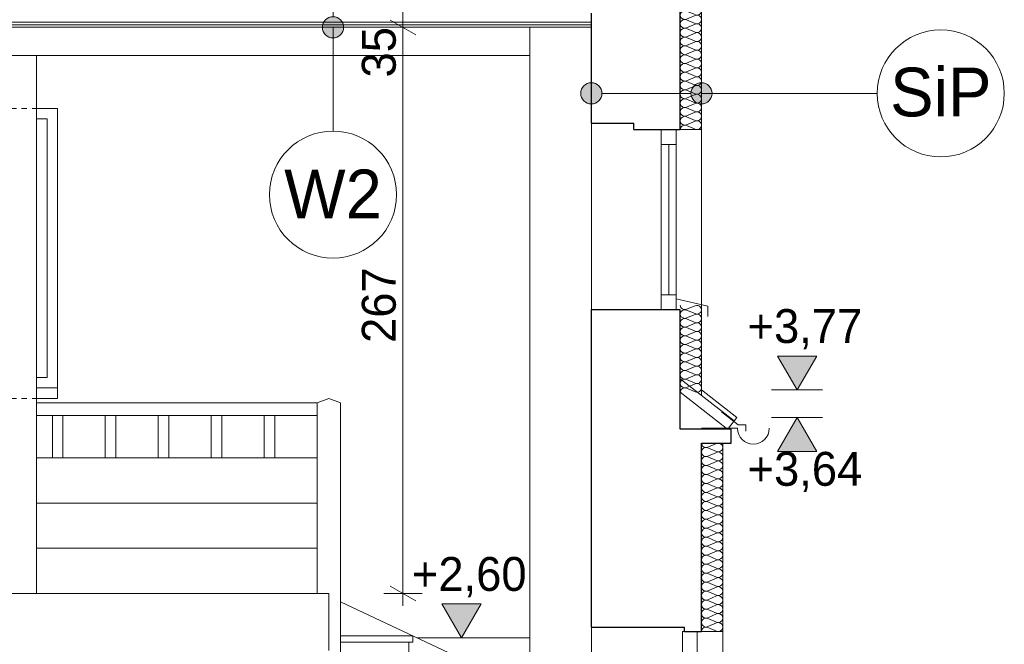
# Model space of a CAD drawing. Extents: x -723047 to -356759, y -30024 to 53940.
# Tile 11 of 121: x -707878 to -703229, y -9760 to -6811. Entities that reach past the tile are written whole.
import ezdxf

# ---------------------------------------------------------------- set-up
doc = ezdxf.new("R2010")
doc.units = 0
doc.header["$MEASUREMENT"] = 0
doc.linetypes.add('Hidden Line', pattern=[50, 25, -25])
for name, color, linetype, lineweight in [('0_Nr_Pióra__21', 7, 'Continuous', 9), ('0_Nr_Pióra__5', 7, 'Continuous', 13), ('Arch opisy_Nr_Pióra__1', 7, 'Continuous', 25), ('Arch opisy_Nr_Pióra__21', 7, 'Continuous', 9), ('INWENT BALUSTRADY_Nr_Pióra__21', 7, 'Continuous', 9), ('INWENT DACH_Nr_Pióra__21', 7, 'Continuous', 9), ('INWENT KONST. DREWNIANA_Nr_Pióra__21', 7, 'Continuous', 9), ('INWENT RURY SPUSTOWE_Nr_Pióra__21', 7, 'Continuous', 9), ('INWENT WYMIARY_Nr_Pióra__21', 7, 'Continuous', 9), ('INWENT. OKNA_Nr_Pióra__10', 134, 'Continuous', 18), ('INWENT. OKNA_Nr_Pióra__21', 7, 'Continuous', 9), ('INWENT. OKNA_Nr_Pióra__5', 7, 'Continuous', 13), ('INWENT.ŚCIANY_Nr_Pióra__1', 7, 'Continuous', 25), ('INWENT.ŚCIANY_Nr_Pióra__21', 7, 'Continuous', 9)]:
    doc.layers.add(name, color=color, linetype=linetype, lineweight=lineweight)
for name, color, linetype in [('Arch opisy', 7, 'Continuous'), ('Inwent Izolacje', 7, 'Continuous'), ('INWENT WYMIARY', 7, 'Continuous')]:
    doc.layers.add(name, color=color, linetype=linetype)
for name, color, linetype, lineweight, true_color in [('Arch stropy_Nr_Pióra__29', 7, 'Continuous', 9, 0x3dad99), ('Inwent Izolacje_Nr_Pióra__2', 7, 'Continuous', 13, 0x7f7f7f), ('INWENT.ŚCIANY_Nr_Pióra__3', 7, 'Continuous', 13, 0xff6600), ('Istniejące schody_Nr_Pióra__102', 7, 'Continuous', 9, 0xb4b4b4)]:
    doc.layers.add(name, color=color, linetype=linetype, lineweight=lineweight, true_color=true_color)
doc.styles.add('GENERATED_STYLE_2', font='txt')
doc.styles.add('GENERATED_STYLE_4', font='txt')
doc.dimstyles.new('GENERATED_STYLE__2', dxfattribs={"dimtxt": 160.000002, "dimasz": 91.2, "dimexe": 0.18, "dimexo": 0, "dimgap": 0.09, "dimtad": 1, "dimdec": 0, "dimlfac": 0.1, "dimzin": 0, "dimdsep": 46, "dimtxsty": 'GENERATED_STYLE_2', "dimblk": 'ARROWHEAD_2', "dimblk1": 'ARROWHEAD_2', "dimblk2": 'ARROWHEAD_2', "dimcen": 0.09, "dimclrd": 7, "dimclre": 7, "dimclrt": 7, "dimazin": 0, "dimtfac": 1, "dimtdec": 4, "dimtmove": 0, "dimatfit": 3, "dimfxl": 0, "dimtolj": 1, "dimtzin": 0, "dimarcsym": 0})
doc.dimstyles.new('GENERATED_STYLE__3', dxfattribs={"dimtxt": 160.000002, "dimasz": 91.2, "dimexe": 0.18, "dimexo": 0, "dimgap": 0.09, "dimtad": 1, "dimdec": 0, "dimlfac": 0.1, "dimzin": 0, "dimdsep": 46, "dimtxsty": 'GENERATED_STYLE_2', "dimblk": 'ARROWHEAD_2', "dimblk1": 'ARROWHEAD_2', "dimblk2": 'ARROWHEAD_2', "dimcen": 0.09, "dimclrd": 7, "dimclre": 7, "dimclrt": 7, "dimazin": 0, "dimtfac": 1, "dimtdec": 4, "dimtmove": 2, "dimatfit": 3, "dimfxl": 0, "dimtolj": 1, "dimtzin": 0, "dimarcsym": 0})
doc.dimstyles.new('GENERATED_STYLE__7', dxfattribs={"dimtxt": 160.000002, "dimasz": 110.144928, "dimexe": 0.18, "dimexo": 40, "dimgap": 0.09, "dimtad": 1, "dimtih": 1, "dimtoh": 1, "dimdec": 0, "dimzin": 0, "dimdsep": 46, "dimtxsty": 'GENERATED_STYLE_2', "dimblk": 'ARROWHEAD_5', "dimblk1": 'ARROWHEAD_5', "dimblk2": 'ARROWHEAD_5', "dimcen": 0.09, "dimclrd": 7, "dimclre": 7, "dimclrt": 7, "dimazin": 0, "dimtfac": 1, "dimtdec": 4, "dimtmove": 2, "dimatfit": 3, "dimfxl": 0, "dimtolj": 1, "dimtzin": 0, "dimarcsym": 0})

# ---------------------------------------------------------------- blocks, each defined once
blk = doc.blocks.new('Izolacja cieplna 14_247', base_point=(-704659, -8809.6))
at = {"layer": 'Inwent Izolacje_Nr_Pióra__2', "linetype": 'Continuous'}
for p, q in [((-704588.8, -8811.4), (-704629.2, -8829)), ((-704629.2, -8832.6), (-704588.8, -8850.2)), ((-704588.8, -8853.8), (-704629.2, -8871.4)), ((-704629.2, -8875), (-704588.8, -8892.6)), ((-704588.8, -8896.2), (-704629.2, -8913.8)), ((-704629.2, -8917.3), (-704588.8, -8935)), ((-704588.8, -8938.5), (-704629.2, -8956.2)), ((-704629.2, -8959.7), (-704588.8, -8977.4)), ((-704588.8, -8980.9), (-704629.2, -8998.5)), ((-704629.2, -9002.1), (-704588.8, -9019.7)), ((-704588.8, -9023.3), (-704629.2, -9040.9)), ((-704629.2, -9044.5), (-704588.8, -9062.1)), ((-704588.8, -9065.7), (-704629.2, -9083.3)), ((-704629.2, -9086.9), (-704588.8, -9104.5)), ((-704588.8, -9108.1), (-704629.2, -9125.7)), ((-704629.2, -9129.3), (-704588.8, -9146.9)), ((-704588.8, -9150.4), (-704629.2, -9168.1)), ((-704629.2, -9171.6), (-704588.8, -9189.3)), ((-704588.8, -9192.8), (-704629.2, -9210.5)), ((-704629.2, -9214), (-704588.8, -9231.6)), ((-704588.8, -9235.2), (-704629.2, -9252.8)), ((-704629.2, -9256.4), (-704588.8, -9274)), ((-704588.8, -9277.6), (-704629.2, -9295.2)), ((-704629.2, -9298.8), (-704588.8, -9316.4)), ((-704588.8, -9320), (-704629.2, -9337.6)), ((-704629.2, -9341.2), (-704588.8, -9358.8)), ((-704588.8, -9362.3), (-704629.2, -9380)), ((-704629.2, -9383.5), (-704588.8, -9401.2)), ((-704588.8, -9404.7), (-704629.2, -9422.4)), ((-704629.2, -9425.9), (-704588.8, -9443.5)), ((-704588.8, -9447.1), (-704629.2, -9464.7)), ((-704629.2, -9468.3), (-704588.8, -9485.9)), ((-704588.8, -9489.5), (-704629.2, -9507.1)), ((-704629.2, -9510.7), (-704588.8, -9528.3)), ((-704588.8, -9531.9), (-704629.2, -9549.5)), ((-704629.2, -9553.1), (-704588.8, -9570.7)), ((-704588.8, -9574.3), (-704629.2, -9591.9)), ((-704629.2, -9595.4), (-704588.8, -9613.1)), ((-704588.8, -9616.6), (-704629.2, -9634.3)), ((-704629.2, -9637.8), (-704588.8, -9655.5)), ((-704588.8, -9659), (-704629.2, -9676.6)), ((-704629.2, -9680.2), (-704588.8, -9697.8))]:
    blk.add_line(p, q, dxfattribs=at)
for centre, start_param, end_param in [((-704637.8, -8852), 1.158004, 5.125183), ((-704637.8, -8809.6), 3.141593, 5.125182), ((-704580.3, -8830.8), 4.299595, 8.266775), ((-704637.8, -8894.4), 1.158004, 5.125183), ((-704580.3, -8873.2), 4.299595, 8.266775), ((-704637.8, -8936.8), 1.158004, 5.125183), ((-704580.3, -8915.6), 4.299595, 8.266775), ((-704637.8, -8979.1), 1.158004, 5.125183), ((-704580.3, -8957.9), 4.299595, 8.266775), ((-704637.8, -9021.5), 1.158004, 5.125183), ((-704580.3, -9000.3), 4.299595, 8.266775), ((-704637.8, -9063.9), 1.158004, 5.125183), ((-704580.3, -9042.7), 4.299595, 8.266775), ((-704580.3, -9085.1), 4.299595, 8.266775), ((-704637.8, -9106.3), 1.158004, 5.125183), ((-704580.3, -9127.5), 4.299595, 8.266775), ((-704637.8, -9148.7), 1.158004, 5.125183), ((-704580.3, -9169.9), 4.299595, 8.266775), ((-704637.8, -9191), 1.158004, 5.125183), ((-704580.3, -9212.2), 4.299595, 8.266775), ((-704637.8, -9233.4), 1.158004, 5.125183), ((-704580.3, -9254.6), 4.299595, 8.266775), ((-704637.8, -9275.8), 1.158004, 5.125183), ((-704637.8, -9318.2), 1.158004, 5.125183), ((-704580.3, -9297), 4.299595, 8.266775), ((-704637.8, -9360.6), 1.158004, 5.125183), ((-704580.3, -9339.4), 4.299595, 8.266775), ((-704637.8, -9402.9), 1.158004, 5.125183), ((-704580.3, -9381.8), 4.299595, 8.266775), ((-704637.8, -9445.3), 1.158004, 5.125183), ((-704580.3, -9424.1), 4.299595, 8.266775), ((-704637.8, -9487.7), 1.158004, 5.125183), ((-704580.3, -9466.5), 4.299595, 8.266775), ((-704637.8, -9530.1), 1.158004, 5.125183), ((-704580.3, -9508.9), 4.299595, 8.266775), ((-704580.3, -9551.3), 4.299595, 8.266775), ((-704637.8, -9572.5), 1.158004, 5.125183), ((-704580.3, -9593.7), 4.299595, 8.266775), ((-704637.8, -9614.9), 1.158004, 5.125183), ((-704580.3, -9636), 4.299595, 8.266775), ((-704637.8, -9657.2), 1.158004, 5.125183), ((-704580.3, -9678.4), 4.299595, 8.266775), ((-704637.8, -9699.6), 1.158004, 3.141593)]:
    blk.add_ellipse(centre, major_axis=(21.3, 0), ratio=0.996364, start_param=start_param, end_param=end_param, dxfattribs=at)
blk = doc.blocks.new('Izolacja cieplna 14_248', base_point=(-704759, -8159.6))
at = {"layer": 'Inwent Izolacje_Nr_Pióra__2', "linetype": 'Continuous'}
for p, q in [((-704688.8, -8161.3), (-704729.2, -8178.4)), ((-704729.2, -8181.8), (-704688.8, -8198.9)), ((-704688.8, -8202.3), (-704729.2, -8219.4)), ((-704729.2, -8222.8), (-704688.8, -8239.9)), ((-704688.8, -8243.3), (-704729.2, -8260.4)), ((-704729.2, -8263.8), (-704688.8, -8280.9)), ((-704688.8, -8284.3), (-704729.2, -8301.4)), ((-704729.2, -8304.8), (-704688.8, -8321.9)), ((-704688.8, -8325.3), (-704729.2, -8342.4)), ((-704729.2, -8345.8), (-704688.8, -8362.9)), ((-704688.8, -8366.3), (-704729.2, -8383.4)), ((-704729.2, -8386.8), (-704688.8, -8403.9)), ((-704688.8, -8407.3), (-704729.2, -8424.4)), ((-704729.2, -8427.8), (-704688.8, -8444.9)), ((-704688.8, -8448.3), (-704729.2, -8465.4)), ((-704729.2, -8468.8), (-704688.8, -8485.9)), ((-704688.8, -8489.3), (-704729.2, -8506.4)), ((-704729.2, -8509.8), (-704688.8, -8526.9)), ((-704688.8, -8530.3), (-704729.2, -8547.4)), ((-704729.2, -8550.8), (-704688.8, -8567.9))]:
    blk.add_line(p, q, dxfattribs=at)
for centre, start_param, end_param in [((-704737.8, -8200.6), 1.158004, 5.125183), ((-704737.8, -8159.6), 3.141593, 5.125182), ((-704680.3, -8180.1), 4.299595, 8.266775), ((-704737.8, -8241.6), 1.158004, 5.125183), ((-704680.3, -8221.1), 4.299595, 8.266775), ((-704737.8, -8282.6), 1.158004, 5.125183), ((-704680.3, -8262.1), 4.299595, 8.266775), ((-704737.8, -8323.6), 1.158004, 5.125183), ((-704680.3, -8303.1), 4.299595, 8.266775), ((-704680.3, -8344.1), 4.299595, 8.266775), ((-704737.8, -8364.6), 1.158004, 5.125183), ((-704680.3, -8385.1), 4.299595, 8.266775), ((-704737.8, -8405.6), 1.158004, 5.125183), ((-704680.3, -8426.1), 4.299595, 8.266775), ((-704737.8, -8446.6), 1.158004, 5.125183), ((-704680.3, -8467.1), 4.299595, 8.266775), ((-704737.8, -8487.6), 1.158004, 5.125183), ((-704737.8, -8528.6), 1.158004, 5.125183), ((-704680.3, -8508.1), 4.299595, 8.266775), ((-704737.8, -8569.6), 1.158004, 3.141593), ((-704680.3, -8549.1), 4.299595, 8.266775)]:
    blk.add_ellipse(centre, major_axis=(21.3, 0), ratio=0.963898, start_param=start_param, end_param=end_param, dxfattribs=at)
blk = doc.blocks.new('Izolacja cieplna 14_249', base_point=(-704759, -6539.6))
at = {"layer": 'Inwent Izolacje_Nr_Pióra__2', "linetype": 'Continuous'}
for p, q in [((-704688.8, -6541.4), (-704729.2, -6558.7)), ((-704729.2, -6562.2), (-704688.8, -6579.4)), ((-704688.8, -6582.9), (-704729.2, -6600.2)), ((-704729.2, -6603.7), (-704688.8, -6621)), ((-704688.8, -6624.5), (-704729.2, -6641.8)), ((-704729.2, -6645.3), (-704688.8, -6662.6)), ((-704688.8, -6666.1), (-704729.2, -6683.4)), ((-704729.2, -6686.9), (-704688.8, -6704.2)), ((-704688.8, -6707.7), (-704729.2, -6725)), ((-704729.2, -6728.5), (-704688.8, -6745.8)), ((-704688.8, -6749.3), (-704729.2, -6766.6)), ((-704729.2, -6770), (-704688.8, -6787.3)), ((-704688.8, -6790.8), (-704729.2, -6808.1)), ((-704729.2, -6811.6), (-704688.8, -6828.9)), ((-704688.8, -6832.4), (-704729.2, -6849.7)), ((-704729.2, -6853.2), (-704688.8, -6870.5)), ((-704688.8, -6874), (-704729.2, -6891.3)), ((-704729.2, -6894.8), (-704688.8, -6912.1)), ((-704688.8, -6915.6), (-704729.2, -6932.9)), ((-704729.2, -6936.4), (-704688.8, -6953.7)), ((-704688.8, -6957.2), (-704729.2, -6974.4)), ((-704729.2, -6977.9), (-704688.8, -6995.2)), ((-704688.8, -6998.7), (-704729.2, -7016)), ((-704729.2, -7019.5), (-704688.8, -7036.8)), ((-704688.8, -7040.3), (-704729.2, -7057.6)), ((-704729.2, -7061.1), (-704688.8, -7078.4)), ((-704688.8, -7081.9), (-704729.2, -7099.2)), ((-704729.2, -7102.7), (-704688.8, -7120)), ((-704688.8, -7123.5), (-704729.2, -7140.8)), ((-704729.2, -7144.3), (-704688.8, -7161.6)), ((-704688.8, -7165), (-704729.2, -7182.3)), ((-704729.2, -7185.8), (-704688.8, -7203.1)), ((-704688.8, -7206.6), (-704729.2, -7223.9)), ((-704729.2, -7227.4), (-704688.8, -7244.7)), ((-704688.8, -7248.2), (-704729.2, -7265.5)), ((-704729.2, -7269), (-704688.8, -7286.3)), ((-704688.8, -7289.8), (-704729.2, -7307.1)), ((-704729.2, -7310.6), (-704688.8, -7327.9))]:
    blk.add_line(p, q, dxfattribs=at)
for centre, start_param, end_param in [((-704737.8, -6539.6), 3.141593, 5.125182), ((-704680.3, -6560.4), 4.299595, 8.266775), ((-704737.8, -6581.2), 1.158004, 5.125183), ((-704737.8, -6622.8), 1.158004, 5.125183), ((-704680.3, -6602), 4.299595, 8.266775), ((-704737.8, -6664.4), 1.158004, 5.125183), ((-704680.3, -6643.6), 4.299595, 8.266775), ((-704737.8, -6705.9), 1.158004, 5.125183), ((-704680.3, -6685.1), 4.299595, 8.266775), ((-704737.8, -6747.5), 1.158004, 5.125183), ((-704680.3, -6726.7), 4.299595, 8.266775), ((-704737.8, -6789.1), 1.158004, 5.125183), ((-704680.3, -6768.3), 4.299595, 8.266775), ((-704680.3, -6809.9), 4.299595, 8.266775), ((-704737.8, -6830.7), 1.158004, 5.125183), ((-704680.3, -6851.5), 4.299595, 8.266775), ((-704737.8, -6872.2), 1.158004, 5.125183), ((-704680.3, -6893), 4.299595, 8.266775), ((-704737.8, -6913.8), 1.158004, 5.125183), ((-704680.3, -6934.6), 4.299595, 8.266775), ((-704737.8, -6955.4), 1.158004, 5.125183), ((-704680.3, -6976.2), 4.299595, 8.266775), ((-704737.8, -6997), 1.158004, 5.125183), ((-704737.8, -7038.6), 1.158004, 5.125183), ((-704680.3, -7017.8), 4.299595, 8.266775), ((-704737.8, -7080.1), 1.158004, 5.125183), ((-704680.3, -7059.4), 4.299595, 8.266775), ((-704737.8, -7121.7), 1.158004, 5.125183), ((-704680.3, -7100.9), 4.299595, 8.266775), ((-704737.8, -7163.3), 1.158004, 5.125183), ((-704680.3, -7142.5), 4.299595, 8.266775), ((-704737.8, -7204.9), 1.158004, 5.125183), ((-704680.3, -7184.1), 4.299595, 8.266775), ((-704680.3, -7225.7), 4.299595, 8.266775), ((-704737.8, -7246.5), 1.158004, 5.125183), ((-704680.3, -7267.2), 4.299595, 8.266775), ((-704737.8, -7288), 1.158004, 5.125183), ((-704680.3, -7308.8), 4.299595, 8.266775), ((-704737.8, -7329.6), 1.158004, 3.141593)]:
    blk.add_ellipse(centre, major_axis=(21.3, 0), ratio=0.977509, start_param=start_param, end_param=end_param, dxfattribs=at)
blk = doc.blocks.new('Wymiary_158', base_point=(-705792.7, -9729.6))
at = {"layer": 'INWENT WYMIARY_Nr_Pióra__21', "linetype": 'Continuous'}
blk.add_hatch(color=256, dxfattribs=at).paths.add_polyline_path([(-705792.7, -9729.6), (-705885.5, -9569.6), (-705699.9, -9569.6)], flags=0)
for p, q in [((-705792.7, -9729.6), (-705885.5, -9569.6)), ((-705885.5, -9569.6), (-705699.9, -9569.6)), ((-705699.9, -9569.6), (-705792.7, -9729.6)), ((-705792.7, -9729.6), (-705912.7, -9729.6)), ((-705792.7, -9729.6), (-705672.7, -9729.6))]:
    blk.add_line(p, q, dxfattribs=at)
at = {"layer": 'INWENT WYMIARY_Nr_Pióra__21', "insert": (-706026.2, -9537.6), "char_height": 160, "attachment_point": 7, "style": 'GENERATED_STYLE_2'}
blk.add_mtext('{+2,60}', dxfattribs=at)
blk = doc.blocks.new('Wymiary_246', base_point=(-704208, -8689.4))
at = {"layer": 'INWENT WYMIARY_Nr_Pióra__21', "linetype": 'Continuous'}
blk.add_hatch(color=256, dxfattribs=at).paths.add_polyline_path([(-704208, -8689.4), (-704300.8, -8849.4), (-704115.2, -8849.4)], flags=0)
for p, q in [((-704208, -8689.4), (-704328, -8689.4)), ((-704208, -8689.4), (-704300.8, -8849.4)), ((-704208, -8689.4), (-704088, -8689.4)), ((-704115.2, -8849.4), (-704208, -8689.4)), ((-704300.8, -8849.4), (-704115.2, -8849.4))]:
    blk.add_line(p, q, dxfattribs=at)
at = {"layer": 'INWENT WYMIARY_Nr_Pióra__21', "insert": (-704441.4, -9041.4), "char_height": 160, "attachment_point": 7, "style": 'GENERATED_STYLE_2'}
blk.add_mtext('{+3,64}', dxfattribs=at)
blk = doc.blocks.new('Wymiary_247', base_point=(-704208, -8559.2))
at = {"layer": 'INWENT WYMIARY_Nr_Pióra__21', "linetype": 'Continuous'}
blk.add_hatch(color=256, dxfattribs=at).paths.add_polyline_path([(-704208, -8559.2), (-704300.8, -8399.2), (-704115.2, -8399.2)], flags=0)
for p, q in [((-704208, -8559.2), (-704300.8, -8399.2)), ((-704300.8, -8399.2), (-704115.2, -8399.2)), ((-704115.2, -8399.2), (-704208, -8559.2)), ((-704208, -8559.2), (-704328, -8559.2)), ((-704208, -8559.2), (-704088, -8559.2))]:
    blk.add_line(p, q, dxfattribs=at)
at = {"layer": 'INWENT WYMIARY_Nr_Pióra__21', "insert": (-704441.4, -8367.2), "char_height": 160, "attachment_point": 7, "style": 'GENERATED_STYLE_2'}
blk.add_mtext('{+3,77}', dxfattribs=at)
blk = doc.blocks.new('*D1113')
at = {"layer": 'INWENT WYMIARY_Nr_Pióra__21', "linetype": 'Continuous'}
for p, q in [((-706128.4, -6812.5), (-706008.4, -6881.8)), ((-705978.4, -6847.1), (-706158.4, -6847.1)), ((-706068.4, -9519.6), (-706068.4, -6847.1)), ((-705978.4, -9519.6), (-706158.4, -9519.6)), ((-706128.4, -9485), (-706008.4, -9554.3)), ((-706068.4, -9578.3), (-706068.4, -9519.6))]:
    blk.add_line(p, q, dxfattribs=at)
at = {"layer": 'INWENT WYMIARY_Nr_Pióra__21', "char_height": 160, "attachment_point": 7, "rotation": 90, "style": 'GENERATED_STYLE_2'}
for s, insert in [('{35}', (-706100.4, -7083.9)), ('{267}', (-706100.4, -8337))]:
    blk.add_mtext(s, dxfattribs=dict(at, insert=insert))
blk = doc.blocks.new('ARROWHEAD_2')
at = {"color": 0, "linetype": 'Continuous', "lineweight": 0}
for p, q in [((-0.378, -0.655), (0.378, 0.655)), ((0, 0), (-1, 0))]:
    blk.add_line(p, q, dxfattribs=at)
blk = doc.blocks.new('*D1114')
at = {"layer": 'INWENT WYMIARY_Nr_Pióra__21', "linetype": 'Continuous'}
for p, q in [((-706068.4, -6499.6), (-706068.4, -6440.9)), ((-705978.4, -6499.6), (-706158.4, -6499.6)), ((-706008.4, -6534.3), (-706128.4, -6465)), ((-706068.4, -6847.1), (-706068.4, -6499.6)), ((-706128.4, -6812.5), (-706008.4, -6881.8)), ((-705978.4, -6847.1), (-706158.4, -6847.1))]:
    blk.add_line(p, q, dxfattribs=at)
at = {"layer": 'INWENT WYMIARY_Nr_Pióra__21', "char_height": 160, "attachment_point": 7, "rotation": 90, "style": 'GENERATED_STYLE_2'}
for s, insert in [('{35}', (-706100.4, -7083.9)), ('{267}', (-706100.4, -8337))]:
    blk.add_mtext(s, dxfattribs=dict(at, insert=insert))
blk = doc.blocks.new('*D1295')
at = {"layer": '0_Nr_Pióra__5', "linetype": 'Continuous'}
for points in [[(-712130.7, -6296.7), (-712178.5, -6191.1), (-712119.3, -6181.3)], [(-712095.3, -6779.6), (-712067.2, -6892.1), (-712127.1, -6891.1)]]:
    blk.add_hatch(color=256, dxfattribs=at).paths.add_polyline_path(points, flags=0)
for p, q in [((-712178.5, -6191.1), (-712119.3, -6181.3)), ((-712130.7, -6296.7), (-712119.3, -6181.3)), ((-712130.7, -6296.7), (-712178.5, -6191.1)), ((-712509, -6352.4), (-712023.1, -6280.8)), ((-712095.3, -6779.6), (-712127.1, -6891.1)), ((-712095.3, -6779.6), (-712067.2, -6892.1)), ((-712067.2, -6892.1), (-712127.1, -6891.1))]:
    blk.add_line(p, q, dxfattribs=at)
for start, end in [(10.3217, 10.8244), (0, 8.3847), (357.5603, 358.063)]:
    blk.add_arc((-715407.2, -6779.6), 3312, start, end, dxfattribs=at)
at = {"layer": '0_Nr_Pióra__21', "insert": (-711944.5, -6253.3), "char_height": 160, "attachment_point": 7, "style": 'GENERATED_STYLE_2'}
blk.add_mtext('{8,38°}', dxfattribs=at)
blk = doc.blocks.new('ARROWHEAD_5')
at = {"color": 0, "linetype": 'Continuous', "lineweight": 0}
blk.add_line((0, 0), (-1, 0), dxfattribs=at)
blk.add_solid([(-1, 0.2679), (0, 0), (-1, -0.2679), (-1, 0.2679)], dxfattribs=at)
blk = doc.blocks.new('Linia_159', base_point=(-706398.9, -6499.6))
at = {"layer": 'Arch opisy_Nr_Pióra__21', "linetype": 'Continuous'}
for points in [[(-706348.9, -6499.6), (-706352.7, -6480.5), (-706363.6, -6464.3), (-706379.8, -6453.4), (-706398.9, -6449.6), (-706418, -6453.4), (-706434.3, -6464.3), (-706445.1, -6480.5), (-706448.9, -6499.6), (-706445.1, -6518.7), (-706434.3, -6535), (-706418, -6545.8), (-706398.9, -6549.6), (-706379.8, -6545.8), (-706363.6, -6535), (-706352.7, -6518.7)], [(-706348.9, -6847.1), (-706352.7, -6828), (-706363.6, -6811.8), (-706379.8, -6800.9), (-706398.9, -6797.1), (-706418, -6800.9), (-706434.3, -6811.8), (-706445.1, -6828), (-706448.9, -6847.1), (-706445.1, -6866.2), (-706434.3, -6882.5), (-706418, -6893.3), (-706398.9, -6897.1), (-706379.8, -6893.3), (-706363.6, -6882.5), (-706352.7, -6866.2)]]:
    blk.add_hatch(color=256, dxfattribs=at).paths.add_polyline_path(points, flags=0)
blk.add_line((-706398.9, -6549.6), (-706398.9, -6797.1), dxfattribs=at)
for centre in [(-706398.9, -6499.6), (-706398.9, -6847.1)]:
    blk.add_circle(centre, 50, dxfattribs=at)
blk = doc.blocks.new('Linia_160', base_point=(-706398.9, -6847.1))
at = {"layer": 'Arch opisy_Nr_Pióra__21', "linetype": 'Continuous'}
blk.add_line((-706398.9, -6847.1), (-706398.9, -7336.9), dxfattribs=at)
blk.add_circle((-706398.9, -7636.9), 300, dxfattribs=at)
blk = doc.blocks.new('Linia_193', base_point=(-705179, -7158.9))
at = {"layer": 'Arch opisy_Nr_Pióra__21', "linetype": 'Continuous'}
for points in [[(-705129, -7158.9), (-705132.8, -7139.7), (-705143.7, -7123.5), (-705159.9, -7112.7), (-705179, -7108.9), (-705198.2, -7112.7), (-705214.4, -7123.5), (-705225.2, -7139.7), (-705229, -7158.9), (-705225.2, -7178), (-705214.4, -7194.2), (-705198.2, -7205.1), (-705179, -7208.9), (-705159.9, -7205.1), (-705143.7, -7194.2), (-705132.8, -7178)], [(-704609, -7158.9), (-704612.8, -7139.7), (-704623.7, -7123.5), (-704639.9, -7112.7), (-704659, -7108.9), (-704678.2, -7112.7), (-704694.4, -7123.5), (-704705.2, -7139.7), (-704709, -7158.9), (-704705.2, -7178), (-704694.4, -7194.2), (-704678.2, -7205.1), (-704659, -7208.9), (-704639.9, -7205.1), (-704623.7, -7194.2), (-704612.8, -7178)]]:
    blk.add_hatch(color=256, dxfattribs=at).paths.add_polyline_path(points, flags=0)
blk.add_line((-705129, -7158.9), (-704709, -7158.9), dxfattribs=at)
for centre in [(-705179, -7158.9), (-704659, -7158.9)]:
    blk.add_circle(centre, 50, dxfattribs=at)
blk = doc.blocks.new('Linia_194', base_point=(-704659, -7158.9))
at = {"layer": 'Arch opisy_Nr_Pióra__21', "linetype": 'Continuous'}
blk.add_line((-704659, -7158.9), (-703829.2, -7158.9), dxfattribs=at)
blk.add_circle((-703529.2, -7158.9), 300, dxfattribs=at)

msp = doc.modelspace()

# ---------------------------------------------------------------- linework, layer by layer
at = {"layer": 'Arch stropy_Nr_Pióra__29', "linetype": 'Continuous'}
for p, q in [((-705179, -6822.1), (-714219, -6822.1)), ((-705179, -6834.6), (-714219, -6834.6)), ((-705179, -6847.1), (-714219, -6847.1))]:
    msp.add_line(p, q, dxfattribs=at)
at = {"layer": 'INWENT BALUSTRADY_Nr_Pióra__21', "linetype": 'Continuous'}
msp.add_line((-705469, -9729.6), (-706001.8, -9729.6), dxfattribs=at)
at = {"layer": 'INWENT DACH_Nr_Pióra__21', "linetype": 'Continuous'}
for p, q in [((-704759, -8506.5), (-704504.8, -8705.1)), ((-704659, -8559.2), (-704492.5, -8689.4)), ((-704564.1, -8662.4), (-704486.2, -8723.3)), ((-704492.5, -8689.4), (-704531.7, -8739.6)), ((-704489, -8739.6), (-704659, -8739.6)), ((-704486.2, -8723.3), (-704449, -8723.3)), ((-704449, -8723.3), (-704449, -8753.3))]:
    msp.add_line(p, q, dxfattribs=at)
at = {"layer": 'INWENT KONST. DREWNIANA_Nr_Pióra__21', "linetype": 'Continuous'}
for p, q in [((-705469, -6979.6), (-713929, -6979.6)), ((-704759, -8569.9), (-704541.8, -8739.6))]:
    msp.add_line(p, q, dxfattribs=at)
at = {"layer": 'INWENT RURY SPUSTOWE_Nr_Pióra__21', "linetype": 'Continuous'}
msp.add_arc((-704414, -8739.6), 75, 180, 0, dxfattribs=at)
at = {"layer": 'INWENT. OKNA_Nr_Pióra__10', "linetype": 'Continuous'}
for p, q in [((-704849, -7329.6), (-704849, -8179.6)), ((-704779, -7329.6), (-704849, -7329.6)), ((-704779, -7329.6), (-704779, -8179.6)), ((-704779, -7399.6), (-704849, -7399.6)), ((-704814, -7399.6), (-704814, -8109.6)), ((-704779, -8109.6), (-704849, -8109.6)), ((-704779, -8179.6), (-704849, -8179.6)), ((-704749, -9699.6), (-704749, -11079.6)), ((-704679, -9699.6), (-704749, -9699.6)), ((-704679, -9699.6), (-704679, -11079.6))]:
    msp.add_line(p, q, dxfattribs=at)
at = {"layer": 'INWENT. OKNA_Nr_Pióra__21', "linetype": 'Continuous'}
for p, q in [((-707799, -7279.6), (-707749, -7279.6)), ((-707749, -7279.6), (-707749, -8499.6)), ((-707799, -8499.6), (-707749, -8499.6))]:
    msp.add_line(p, q, dxfattribs=at)
at = {"layer": 'INWENT. OKNA_Nr_Pióra__5', "linetype": 'Continuous'}
for p, q in [((-704779, -8129.6), (-704629, -8162.9)), ((-704629, -8162.9), (-704629, -8212.9))]:
    msp.add_line(p, q, dxfattribs=at)
at = {"layer": 'INWENT.ŚCIANY_Nr_Pióra__1', "linetype": 'Continuous'}
for p, q in [((-704759, -7329.6), (-704759, -6539.6)), ((-705179, -7299.6), (-705179, -6779.6)), ((-705179, -7299.6), (-704979, -7299.6)), ((-704979, -7329.6), (-704979, -7299.6)), ((-704979, -7329.6), (-704759, -7329.6)), ((-705179, -8179.6), (-704759, -8179.6)), ((-705179, -9679.6), (-705179, -8179.6)), ((-704759, -8744.6), (-704759, -8179.6)), ((-704519, -8744.6), (-704759, -8744.6)), ((-704519, -8809.6), (-704519, -8744.6)), ((-704659, -8809.6), (-704519, -8809.6)), ((-704659, -9699.6), (-704659, -8809.6)), ((-705179, -9679.6), (-704739, -9679.6)), ((-704739, -9699.6), (-704739, -9679.6)), ((-704739, -9699.6), (-704659, -9699.6))]:
    msp.add_line(p, q, dxfattribs=at)
at = {"layer": 'INWENT.ŚCIANY_Nr_Pióra__21', "linetype": 'Continuous'}
for p, q in [((-705469, -12329.6), (-705469, -6847.1)), ((-707799, -9519.6), (-707799, -6979.6)), ((-707799, -7229.6), (-707699, -7229.6)), ((-707699, -7229.6), (-707699, -8599.6)), ((-707699, -7229.6), (-707699, -8549.6)), ((-705179, -8179.6), (-705179, -7299.6)), ((-704659, -7329.6), (-704659, -8159.6)), ((-707799, -8549.6), (-707699, -8549.6)), ((-707799, -8599.6), (-707699, -8599.6)), ((-706419, -9519.6), (-713929, -9519.6)), ((-706419, -9519.6), (-706419, -9789.6)), ((-705179, -11079.6), (-705179, -9679.6)), ((-704559, -11099.6), (-704559, -9699.6))]:
    msp.add_line(p, q, dxfattribs=at)
at = {"layer": 'INWENT.ŚCIANY_Nr_Pióra__21', "linetype": 'Hidden Line'}
for p, q in [((-708469, -7229.6), (-707799, -7229.6)), ((-708469, -8599.6), (-707799, -8599.6))]:
    msp.add_line(p, q, dxfattribs=at)
at = {"layer": 'INWENT.ŚCIANY_Nr_Pióra__3', "linetype": 'Continuous'}
for p, q in [((-704659, -7329.6), (-704659, -6539.6)), ((-704759, -7329.6), (-704659, -7329.6)), ((-704659, -8584.6), (-704659, -8160.1)), ((-704559, -9699.6), (-704559, -8809.6)), ((-704659, -9699.6), (-704559, -9699.6))]:
    msp.add_line(p, q, dxfattribs=at)
at = {"layer": 'Istniejące schody_Nr_Pióra__102', "linetype": 'Continuous'}
for p, q in [((-706419, -8599.6), (-706474, -8619.6)), ((-706364, -8619.6), (-706419, -8599.6)), ((-706474, -8619.6), (-707799, -8619.6)), ((-706474, -8619.6), (-706474, -9519.6)), ((-706364, -8619.6), (-706364, -9921)), ((-706474, -8679.6), (-707799, -8679.6)), ((-707724, -8879.6), (-707724, -8679.6)), ((-707674, -8879.6), (-707674, -8679.6)), ((-707474, -8879.6), (-707474, -8679.6)), ((-707424, -8879.6), (-707424, -8679.6)), ((-707224, -8879.6), (-707224, -8679.6)), ((-707174, -8879.6), (-707174, -8679.6)), ((-706974, -8879.6), (-706974, -8679.6)), ((-706924, -8879.6), (-706924, -8679.6)), ((-706724, -8879.6), (-706724, -8679.6)), ((-706674, -8879.6), (-706674, -8679.6)), ((-706474, -8879.6), (-707799, -8879.6)), ((-706474, -9092.9), (-707799, -9092.9)), ((-706474, -9306.3), (-707799, -9306.3)), ((-705534, -9949.2), (-706364, -9559.5)), ((-706021.5, -9720.3), (-706364, -9720.3)), ((-706021.5, -9750.3), (-706364, -9750.3)), ((-706041.5, -9750.3), (-706041.5, -9921)), ((-706021.5, -9720.3), (-706021.5, -9750.3))]:
    msp.add_line(p, q, dxfattribs=at)

# ---------------------------------------------------------------- block references
at = {"layer": 'Arch opisy', "linetype": 'Continuous'}
for name, p in [('Linia_159', (-706398.9, -6499.6)), ('Linia_160', (-706398.9, -6847.1)), ('Linia_194', (-704659, -7158.9)), ('Linia_193', (-705179, -7158.9))]:
    msp.add_blockref(name, p, dxfattribs=at)
at = {"layer": 'Inwent Izolacje', "color": 104, "linetype": 'Continuous', "lineweight": 13, "true_color": 0x029e21}
for name, p in [('Izolacja cieplna 14_249', (-704759, -6539.6)), ('Izolacja cieplna 14_248', (-704759, -8159.6)), ('Izolacja cieplna 14_247', (-704659, -8809.6))]:
    msp.add_blockref(name, p, dxfattribs=at)
at = {"layer": 'INWENT WYMIARY', "linetype": 'Continuous'}
for name, p in [('Wymiary_247', (-704208, -8559.2)), ('Wymiary_246', (-704208, -8689.4)), ('Wymiary_158', (-705792.7, -9729.6))]:
    msp.add_blockref(name, p, dxfattribs=at)

# ---------------------------------------------------------------- texts
at = {"layer": 'Arch opisy_Nr_Pióra__1', "linetype": 'Continuous', "char_height": 230, "attachment_point": 2, "style": 'GENERATED_STYLE_4'}
for s, insert in [('{SiP}', (-703529.2, -7037.5)), ('{W2}', (-706398.9, -7518.5))]:
    msp.add_mtext(s, dxfattribs=dict(at, insert=insert))

# ---------------------------------------------------------------- dimensions: what is measured, and where the dimension line sits
at = {"linetype": 'Continuous'}
dim = msp.add_angular_dim_3p(base=(-712104.1, -6537.5), center=(-715407.2, -6779.6), p1=(-712706.9, -6381.6), p2=(-705029, -6779.6), dimstyle='GENERATED_STYLE__7', dxfattribs=at)
dim.commit()
dim.dimension.update_dxf_attribs({"geometry": '*D1295', "text_midpoint": (-711687.8, -6173.3), "dimtype": 165})
at = {"layer": 'INWENT WYMIARY', "linetype": 'Continuous'}
for p1, p2, dimstyle, picture, middle in [((-705179, -6847.1), (-706072.5, -6499.6), 'GENERATED_STYLE__3', '*D1114', (-706180.4, -6962.5)), ((-706548.1, -9519.6), (-705179, -6847.1), 'GENERATED_STYLE__2', '*D1113', (-706180.4, -8154.8))]:
    dim = msp.add_linear_dim(base=(-706068.4, -9519.6), p1=p1, p2=p2, angle=90, dimstyle=dimstyle, dxfattribs=at)
    dim.commit()
    dim.dimension.update_dxf_attribs({"geometry": picture, "text_midpoint": middle})

doc.saveas('drawing.dxf')
